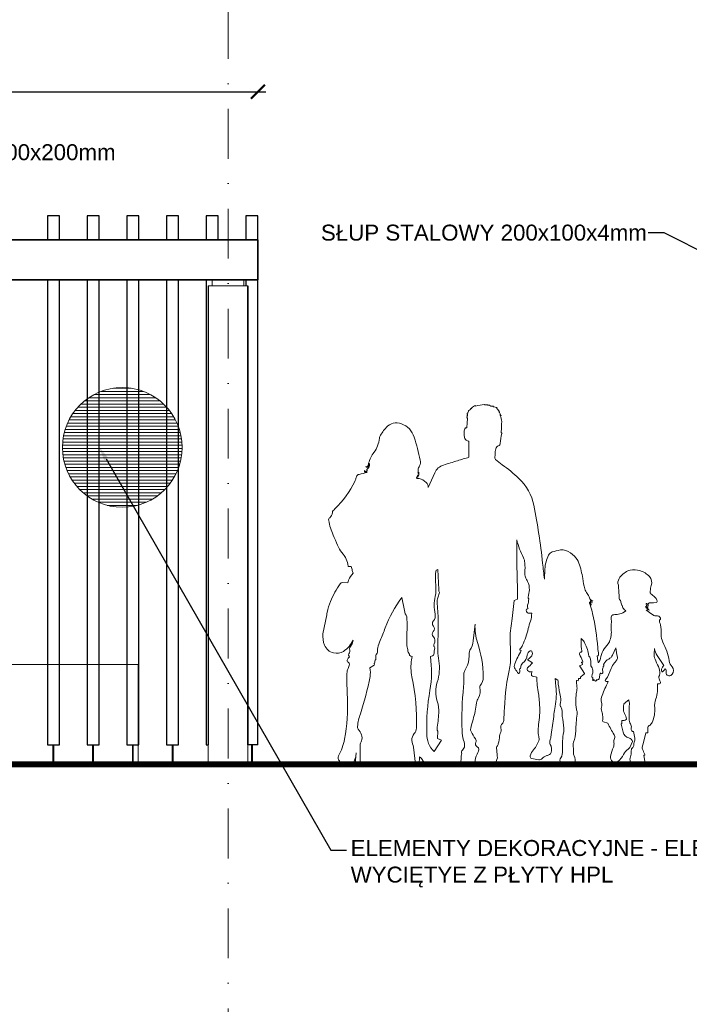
# Model space of a CAD drawing. Header units: millimetres. Extents: x -4186 to -941, y -4992 to -64.
# Tile 11 of 21: x -2747 to -2412, y -2011 to -1517. Entities that reach past the tile are written whole.
import ezdxf
from ezdxf import colors
from ezdxf.entities.mleader import LeaderData, LeaderLine
from ezdxf.math import Vec2, Vec3

# ---------------------------------------------------------------- set-up
doc = ezdxf.new("R2010")
doc.units = ezdxf.units.MM
doc.linetypes.add('DASHDOT', pattern=[1, 0.5, -0.25, 0, -0.25])
for name, color, linetype, lineweight in [('3 Lawka 2', 171, 'Continuous', 18), ('3 osie', 200, 'DASHDOT', 13), ('3 przekrój', 10, 'Continuous', 30), ('3 widok', 151, 'Continuous', 18), ('FIGURE_PERSONE', 252, 'Continuous', 0), ('linie', 4, 'Continuous', 9), ('szraf', 7, 'Continuous', 5), ('Z WYM 1 100', 130, 'Continuous', 20)]:
    doc.layers.add(name, color=color, linetype=linetype, lineweight=lineweight)
doc.layers.add('3 stal 1', color=7, linetype='Continuous', true_color=0x93a5c1)
doc.layers.add('drewno 2', color=43, linetype='Continuous')
doc.styles.add('100 STD', font='ROMANS.shx', dxfattribs={"width": 0.55, "height": 12})
doc.styles.get("Standard").update_dxf_attribs({"font": 'arial.ttf'})
doc.dimstyles.new('100-STD', dxfattribs={"dimscale": 5, "dimtxt": 18, "dimasz": 1.4, "dimexe": 1.6, "dimexo": 6, "dimgap": 1, "dimtad": 1, "dimdec": 1, "dimrnd": 0.5, "dimdsep": 46, "dimtxsty": '100 STD', "dimblk": 'ARCHTICK', "dimcen": 1, "dimdle": 0.8, "dimse1": 1, "dimse2": 1, "dimclrd": 256, "dimclre": 256, "dimclrt": 4, "dimadec": 0, "dimazin": 0, "dimtfac": 1, "dimtdec": 1, "dimtix": 1, "dimtmove": 2, "dimatfit": 3, "dimfxl": 0, "dimtvp": 1, "dimtolj": 1, "dimtzin": 2, "dimarcsym": 0})

# ---------------------------------------------------------------- blocks, each defined once
blk = doc.blocks.new('_ARCHTICK')
at = {"color": 0, "linetype": 'ByBlock', "const_width": 0.15}
blk.add_lwpolyline([(-0.5, -0.5), (0.5, 0.5)], dxfattribs=at)
blk = doc.blocks.new('*D37')
at = {"layer": 'Defpoints', "color": 0, "transparency": 16777216}
for p in [(-2627.96, -1553.2), (-3827.96, -1615.48), (-2627.96, -1615.48)]:
    blk.add_point(p, dxfattribs=at)
at = {"layer": 'Z WYM 1 100', "lineweight": -2, "transparency": 16777216}
blk.add_line((-3831.96, -1553.2), (-2623.96, -1553.2), dxfattribs=at)
at = {"layer": 'Z WYM 1 100', "lineweight": -2, "transparency": 16777216, "xscale": 7, "yscale": 7, "zscale": 7, "rotation": 180}
blk.add_blockref('_ARCHTICK', (-3827.96, -1553.2), dxfattribs=at)
at = {"layer": 'Z WYM 1 100', "lineweight": -2, "transparency": 16777216, "xscale": 7, "yscale": 7, "zscale": 7}
blk.add_blockref('_ARCHTICK', (-2627.96, -1553.2), dxfattribs=at)
at = {"layer": 'Z WYM 1 100', "color": 4, "transparency": 16777216, "insert": (-3227.96, -1542.2), "char_height": 12, "attachment_point": 5, "style": '100 STD'}
blk.add_mtext('\\A1;1200', dxfattribs=at)
blk = doc.blocks.new('people 7')
at = {"layer": 'FIGURE_PERSONE', "color": 252, "linetype": 'Continuous'}
blk.add_lwpolyline([(6723514.29, 5509745.81), (6723514.29, 5509745.81), (6723512.19, 5509736.41, 0.114166), (6723513.13, 5509730.67, 0.238843), (6723517.51, 5509726.87, 0.204919), (6723522.42, 5509727.66, 0.149161), (6723527.2, 5509733.22), (6723526.7, 5509731.4), (6723525.67, 5509729.53, 0.22722), (6723525.6, 5509728.3, -0.169894), (6723525.64, 5509727.62, -0.061268), (6723525.13, 5509726.43, 0.324482), (6723525.24, 5509725.32, -0.441838), (6723525.18, 5509724.68, 0.125046), (6723524.37, 5509723.7, 0.392726), (6723524.84, 5509722.26, -0.292655), (6723525.36, 5509721.28, -0.09929), (6723524.75, 5509719.11, 0.115413), (6723524.16, 5509716.78, 0.017327), (6723524.38, 5509704.85, -0.061138), (6723522.96, 5509684.23, -0.072165), (6723520.07, 5509675.94, 0.320055), (6723520.42, 5509673.48, -0.118431), (6723520.71, 5509672.98, 0.184224), (6723521.58, 5509671.84), (6723523.35, 5509671.72), (6723525.09, 5509671.73, 0.253942), (6723527.51, 5509673.06, 0.125688), (6723528.62, 5509676.38, -0.035364), (6723528.76, 5509677.4), (6723528.3, 5509671.82), (6723530.67, 5509671.82), (6723530.75, 5509679.42), (6723530.67, 5509681.16, -0.100538), (6723530.77, 5509681.77, -0.006044), (6723531.38, 5509683.35, 0.193514), (6723531.38, 5509686.43, 0.077297), (6723529.72, 5509689.23, -0.211847), (6723529.35, 5509690.56, -0.043345), (6723530.8, 5509696.77, 0.031617), (6723535.58, 5509715.15, 0.113916), (6723535.43, 5509719.44), (6723537.58, 5509720.89, 0.398836), (6723537.7, 5509721.43, -0.393043), (6723537.8, 5509721.9, 0.378136), (6723537.99, 5509722.67, -0.386676), (6723538.15, 5509723.32, 0.297792), (6723538.5, 5509724.13, -0.078697), (6723538.48, 5509725.75, -0.182445), (6723538.76, 5509726.26, 0.229188), (6723539.2, 5509727.24, -0.067214), (6723539.42, 5509729.47, -0.043429), (6723540.6, 5509733.03, 0.013566), (6723543.12, 5509739.31, -0.074517), (6723551.33, 5509754.25), (6723552.56, 5509747.91, 0.098641), (6723553.83, 5509744.78), (6723554, 5509740.77), (6723553.84, 5509734.61, 0.007532), (6723553.82, 5509732.97, -0.017559), (6723553.79, 5509732.21, 0.092284), (6723554.16, 5509729.04, -0.111474), (6723554.23, 5509728.16, 0.184345), (6723554.45, 5509727.22, 0.035845), (6723555.02, 5509726.48, -0.29076), (6723555.09, 5509726.05, 0.344976), (6723555.22, 5509725.58, 0.119335), (6723556.42, 5509725.06), (6723556.15, 5509723.53, 0.095986), (6723556.3, 5509715.06, -0.060714), (6723558.53, 5509689.69, -0.205671), (6723557.49, 5509687.01, 0.226899), (6723556.31, 5509683.59, 0.064704), (6723557.15, 5509680.23), (6723558.12, 5509671.82), (6723559.87, 5509671.82), (6723560.07, 5509675.43), (6723560.69, 5509674.98, -0.135416), (6723561.36, 5509674.14, 0.302111), (6723564.33, 5509672.15, 0.232547), (6723564.83, 5509671.82), (6723578.02, 5509671.82), (6723578.02, 5509671.82, 0.267717), (6723580.56, 5509673.37, -0.000857), (6723580.78, 5509676.58, 0.182041), (6723580.88, 5509677.53, -0.258886), (6723581.58, 5509679.2, 0.18685), (6723582.24, 5509680.33, 0.151817), (6723581.76, 5509683.75, -0.039987), (6723581.14, 5509688.46, -0.033236), (6723581.83, 5509710.12, 0.034436), (6723582.02, 5509716.46, -0.147048), (6723582.46, 5509718.15, 0.048898), (6723583.76, 5509720.87, 0.101837), (6723584.64, 5509726.84, -0.152246), (6723584.99, 5509728.23, 0.108877), (6723586.56, 5509732.81), (6723587.51, 5509741.06, 0.088426), (6723588.76, 5509732.02, -0.074784), (6723591.59, 5509714.94, -0.176116), (6723590.13, 5509710.7, 0.231677), (6723589.91, 5509709.77, -0.189912), (6723589.16, 5509704.69, 0.09702), (6723588.29, 5509702.12, -0.036367), (6723586.56, 5509693.97, 0.010619), (6723585.38, 5509689.5, 0.177676), (6723585.56, 5509687.96, 0.040066), (6723587.71, 5509684.41, -0.272239), (6723587.87, 5509682.71, 0.383633), (6723588.56, 5509680.44), (6723589.3, 5509679.99, -0.176127), (6723588.59, 5509676.87, 0.180029), (6723587.63, 5509672.47, 0.295521), (6723588.57, 5509671.82), (6723594.15, 5509671.82, 0.095895), (6723597.34, 5509672.48, 0.238217), (6723598.54, 5509676, -0.015742), (6723598.14, 5509679.66, -0.168245), (6723598.38, 5509680.57, 0.073013), (6723599.04, 5509681.97, 0.07393), (6723599.63, 5509685.86, -0.137482), (6723599.95, 5509686.98, 0.208757), (6723600.33, 5509689.68, -0.286564), (6723600.96, 5509691.86, 0.196189), (6723601.69, 5509693.34, 0.005081), (6723602.05, 5509699.66, -0.041912), (6723604.73, 5509719.95, 0.059784), (6723605.14, 5509724.28), (6723604.85, 5509736.72), (6723605.84, 5509743.9), (6723606.79, 5509752.9), (6723608.44, 5509753.52, 0.013973), (6723608.45, 5509760.31, -0.004131), (6723608.16, 5509777.16), (6723608.11, 5509782.78, 0.052009), (6723611.43, 5509773.98, -0.094495), (6723612.15, 5509771.43, -0.048814), (6723612.1, 5509766.6, 0.131163), (6723612.45, 5509764.36, 0.017539), (6723613.5, 5509762.19, -0.13677), (6723614.38, 5509758.1, -0.052337), (6723613.79, 5509754.51, 0.215812), (6723613.87, 5509753.95), (6723614.1, 5509753.61, -0.050261), (6723613.51, 5509750.54, 0.211373), (6723613.69, 5509749.07, -0.590711), (6723613.44, 5509748.64, 0.19794), (6723612.97, 5509748.46, 0.222953), (6723612.8, 5509748.01, 0.403259), (6723614.49, 5509746.48), (6723615.53, 5509746.51, -0.085484), (6723614.93, 5509742.67, 0.021482), (6723613.84, 5509738.92, -0.042325), (6723611.07, 5509730.72, -0.092508), (6723609.72, 5509728.72, 0.525491), (6723609.79, 5509728.33), (6723610.41, 5509728.05, 0.04144), (6723607.14, 5509721.42, 0.227037), (6723607.31, 5509718.99, 0.073822), (6723609.09, 5509716.71, 0.489763), (6723609.36, 5509716.75, 0.174904), (6723609.6, 5509718.22, -0.133144), (6723609.66, 5509718.99, -0.192657), (6723609.8, 5509719.14, 0.294759), (6723610.1, 5509719.65, -0.23306), (6723611.06, 5509721.83, 0.183423), (6723613.38, 5509725.94, -0.251432), (6723614.84, 5509727.88, -0.372749), (6723615.54, 5509727.68, -0.297835), (6723615.54, 5509725.53, -0.112133), (6723613.79, 5509723.83, 0.561553), (6723613.79, 5509723.27), (6723615.94, 5509721.95, -0.006738), (6723613.54, 5509719.51, 0.267409), (6723613.32, 5509718.72, 0.341398), (6723614.93, 5509717.48), (6723615.85, 5509717.48, 0.136704), (6723615.38, 5509716.15, 0.360865), (6723615.92, 5509715.4), (6723618.09, 5509714.85, 0.036226), (6723618.17, 5509712.03, 0.01537), (6723618.77, 5509707.63, -0.030645), (6723619.47, 5509700.89, -0.014901), (6723619.52, 5509697.33, -0.032894), (6723619.12, 5509692.59, 0.031341), (6723618.76, 5509688.39, 0.05653), (6723619.02, 5509685.55), (6723619.31, 5509684.14, -0.105655), (6723616.45, 5509679.02, 0.114477), (6723614.8, 5509675.94, 0.41582), (6723615.5, 5509674.73, 0.031593), (6723619.02, 5509674.03, 0.240825), (6723620.66, 5509674.61, -0.123483), (6723622.95, 5509676.07, 0.029025), (6723624.38, 5509676.64, 0.221389), (6723625.21, 5509677.63, 0.194965), (6723624.71, 5509681.65, -0.217702), (6723624.57, 5509683.48, 0.050653), (6723625.01, 5509685.23), (6723625.38, 5509687.69, 0.011578), (6723626.56, 5509696.53, -0.019804), (6723627.15, 5509700.42, 0.074112), (6723627.55, 5509710.31), (6723627.14, 5509714.16), (6723628.54, 5509713.35, 0.012207), (6723628.71, 5509711.46, 0.022342), (6723629.73, 5509705.17, -0.109447), (6723629.69, 5509701.47, 0.176268), (6723629.81, 5509700.45, 0.010186), (6723630.1, 5509699.89, -0.12671), (6723630.53, 5509698.26, 0.049744), (6723631.11, 5509692.66, -0.096787), (6723631.17, 5509686.53, 0.040512), (6723630.74, 5509682.3, 0.021106), (6723630.81, 5509678.6, -0.140887), (6723630.02, 5509675.01, 0.160591), (6723629.53, 5509673.85, 0.400099), (6723631.14, 5509671.96, 0.047401), (6723636.13, 5509671.92, 0.321769), (6723636.81, 5509672.5, 0.188312), (6723636.49, 5509675.92, -0.124345), (6723636.22, 5509677.68, 0.070657), (6723636.1, 5509680.37, -0.133042), (6723636.28, 5509682.66, 0.080783), (6723637.33, 5509688.31, -0.031371), (6723638.04, 5509696.65, 0.114452), (6723637.9, 5509698.29, -0.044564), (6723637.47, 5509700.21, -0.085468), (6723637.77, 5509707.51, 0.07666), (6723637.92, 5509710.13), (6723637.67, 5509712.67), (6723637.66, 5509713.2, -0.086459), (6723638.46, 5509713.13, 0.392322), (6723638.58, 5509713.19, 0.11312), (6723638.67, 5509714.03, -0.369776), (6723638.81, 5509714.25, -0.137134), (6723639.38, 5509714.25, 0.583766), (6723639.73, 5509714.61, -0.27659), (6723639.85, 5509715.05, -0.051131), (6723641.48, 5509716.32, 0.41657), (6723641.59, 5509716.76), (6723639.31, 5509720.35, -0.609693), (6723639.42, 5509720.67, 0.1285), (6723640.64, 5509721.16, 0.30554), (6723640.72, 5509721.4, 0.212606), (6723640.22, 5509722.02, -0.769758), (6723640.29, 5509722.35), (6723640.82, 5509722.37, 0.164309), (6723640.71, 5509723.02, -0.035766), (6723639.26, 5509726.24, -0.490339), (6723639.93, 5509727.31, 0.203482), (6723640.31, 5509727.52, 0.216036), (6723640.4, 5509727.89, -0.042584), (6723639.96, 5509732.31), (6723639.93, 5509734.04, -0.084122), (6723641.43, 5509732.32, -0.101897), (6723643.6, 5509726.27), (6723643.74, 5509725.25), (6723644.04, 5509725.2, -0.060523), (6723644.39, 5509724.45, -0.105604), (6723644.75, 5509721.1, 0.188901), (6723645.05, 5509720.04, -0.171247), (6723645.79, 5509717.67, -0.082866), (6723645.51, 5509716.27, 0.149811), (6723645.4, 5509714.72, 0.652481), (6723645.72, 5509714.66), (6723645.8, 5509714.77, -0.072043), (6723645.78, 5509714.37, 0.03795), (6723645.69, 5509713.48, 0.421664), (6723645.9, 5509713.27, 0.268635), (6723646.34, 5509713.53), (6723646.43, 5509713.67), (6723646.5, 5509713.55, 0.27712), (6723646.85, 5509713.02, 0.511432), (6723647.65, 5509713.45, -0.491061), (6723647.97, 5509713.65, 0.472423), (6723648.85, 5509714.12), (6723649.36, 5509716.8, -0.236288), (6723649.81, 5509716.68, 0.383277), (6723650.42, 5509716.7, 0.229884), (6723650.71, 5509717.44), (6723650.58, 5509718.89, -0.061463), (6723651.15, 5509720.52, 0.233299), (6723651.15, 5509721.03, -0.245075), (6723651.16, 5509721.41, -0.146146), (6723653.66, 5509723.87, 0.160109), (6723655.55, 5509725.84), (6723657.23, 5509729.34, 0.033205), (6723657.91, 5509724.84, -0.20908), (6723657.64, 5509723.45, -0.024845), (6723656.51, 5509721.99, 0.07803), (6723654.77, 5509719.15), (6723652.96, 5509714.84), (6723652.37, 5509714.09), (6723651.84, 5509713.18, 0.277253), (6723652.42, 5509712.77), (6723653.44, 5509712.69, 0.028565), (6723650.32, 5509705.82, 0.157503), (6723650.12, 5509702.37, -0.136486), (6723650.08, 5509700.09, 0.144999), (6723650.08, 5509698.57, -0.038469), (6723650.62, 5509696.07, -0.067399), (6723650.62, 5509693.31, 0.376217), (6723650.99, 5509692.74), (6723653.23, 5509692.13, 0.035579), (6723656.31, 5509686.45, -0.252503), (6723656.45, 5509684.5, 0.153666), (6723656.21, 5509682.45, -0.13648), (6723655.98, 5509680.29, 0.069095), (6723654.57, 5509675.79, 0.262147), (6723655.57, 5509673.1, 0.366639), (6723658.16, 5509673.1, 0.102862), (6723660.97, 5509676.7, -0.134775), (6723663.3, 5509679.32, 0.140112), (6723664.04, 5509680.18), (6723665.36, 5509682.99, 0.302844), (6723663.63, 5509684.81, -0.289185), (6723660.72, 5509687.72), (6723659.84, 5509691.68), (6723660.16, 5509691.96, -0.015615), (6723660.08, 5509693.15, -0.42976), (6723660.32, 5509693.4, 0.130117), (6723662.29, 5509693.89, 0.317154), (6723662.42, 5509694.17, 0.08909), (6723661.49, 5509696.84, -0.136282), (6723660.87, 5509699.34, -0.017439), (6723660.94, 5509700.46), (6723661.06, 5509701.69, -0.000206), (6723662.03, 5509702.47), (6723663.58, 5509703.71, 0.191301), (6723663.73, 5509702.69, -0.205451), (6723663.89, 5509701.44, 0.090649), (6723663.75, 5509699.97, -0.041498), (6723663.75, 5509699.14, 0.023871), (6723663.72, 5509698.18, -0.008553), (6723663.7, 5509694.22, 0.147004), (6723664.37, 5509691.78, -0.174181), (6723664.81, 5509689.8, 0.1363), (6723665.02, 5509688.35, 0.250044), (6723665.36, 5509688.08), (6723665.91, 5509687.98, -0.016027), (6723666.5, 5509684.69, -0.126919), (6723666.29, 5509682.76, 0.091845), (6723666.07, 5509681.51, -0.108082), (6723665.9, 5509680.69, -0.107248), (6723665.49, 5509680.14, 0.062355), (6723665.19, 5509679.8, 0.178652), (6723664.77, 5509678.14, -0.121653), (6723664.39, 5509675.42, 0.173311), (6723664.31, 5509673.14, 0.170934), (6723665.66, 5509671.82), (6723670.67, 5509671.82, 0.349154), (6723671.51, 5509673.1), (6723671.08, 5509676.23, -0.873106), (6723671.24, 5509676.39, 0.774941), (6723671.48, 5509676.56, 0.018824), (6723670.27, 5509679.23, -0.188214), (6723670.18, 5509680.26), (6723670.84, 5509682.53), (6723671.95, 5509687.33, -0.076328), (6723672.61, 5509687.29, 0.403212), (6723672.9, 5509687.47, 0.110199), (6723672.96, 5509689.64, -0.341991), (6723673.62, 5509690.96, 0.175237), (6723675.1, 5509692.45, 0.131063), (6723676.36, 5509699.77, -0.115702), (6723676.98, 5509704.15, 0.085696), (6723677.72, 5509707.78), (6723677.83, 5509711.57, -0.05382), (6723678.46, 5509711.57, 0.549021), (6723679.17, 5509712.47, -0.020041), (6723678.5, 5509714.71, -0.210012), (6723678.68, 5509715.8, 0.123649), (6723678.88, 5509716.37, 0.135564), (6723678.18, 5509720.16, -0.015657), (6723676.53, 5509723.85, -0.114461), (6723676.12, 5509726.32), (6723676.3, 5509729.07, 0.13012), (6723677.55, 5509725.66), (6723679.96, 5509722.19), (6723680.97, 5509720.67, 0.059652), (6723680.24, 5509719.83, 0.121145), (6723679.73, 5509718.46, 0.215567), (6723679.97, 5509717.69, 0.444515), (6723680.47, 5509717.69, 0.0142), (6723681.02, 5509718.33), (6723681.54, 5509718.99, -0.324213), (6723682.03, 5509718.14, 0.075326), (6723682.1, 5509716.64, 0.356837), (6723683.42, 5509715.56, 0.233721), (6723685.03, 5509716.36, 0.352564), (6723684.95, 5509719.95, -0.132969), (6723683.52, 5509723.02, 0.07571), (6723680.43, 5509732.22, -0.123711), (6723679.54, 5509736.06, 0.034064), (6723679.31, 5509740.77, 0.117045), (6723678.82, 5509742.1, -0.406277), (6723679.06, 5509743.38, 0.346821), (6723679.25, 5509744, 0.14976), (6723678.46, 5509745, 0.199233), (6723677.11, 5509745.28, -0.17479), (6723675.96, 5509745.47, -0.037564), (6723673.13, 5509747.32), (6723672.15, 5509748.08, -0.226542), (6723673.13, 5509748.25), (6723673.71, 5509748.09, 0.18702), (6723672.6, 5509748.84, -0.266525), (6723672, 5509749.39), (6723671.85, 5509749.86, 0.176887), (6723672.67, 5509749.24), (6723673.09, 5509749.12, -0.098878), (6723672.48, 5509749.81, -0.112369), (6723672.13, 5509750.97, -0.79619), (6723672.71, 5509751.15, -0.04896), (6723673.03, 5509750.46, -0.111232), (6723673.07, 5509750.11), (6723673.05, 5509749.95, 0.290016), (6723673.18, 5509750.69, -0.246465), (6723673.25, 5509751.33), (6723673.41, 5509751.58), (6723673.68, 5509751.46, -0.594596), (6723673.8, 5509751.67), (6723675.83, 5509751.66), (6723677.14, 5509751.81, 0.350191), (6723677.51, 5509753.02, 0.128741), (6723676.42, 5509754.51, -0.004249), (6723674.41, 5509756.16, -0.228605), (6723674.2, 5509756.64), (6723674.26, 5509758.9, -0.012581), (6723674.69, 5509760.19, 0.282117), (6723673.76, 5509764.66, 0.133975), (6723669.02, 5509767.58, 0.113853), (6723664.28, 5509767.85, 0.071214), (6723663.03, 5509767.45, 0.136161), (6723658.8, 5509763.71, 0.230427), (6723658.4, 5509760.42, -0.069312), (6723658.44, 5509760.2, 0.010083), (6723658.79, 5509755.46, -0.02939), (6723658.85, 5509753.63, 0.270084), (6723659.1, 5509753.18, -0.233887), (6723659.58, 5509752.43, 0.099754), (6723660.18, 5509750.56, -0.077383), (6723660.37, 5509750.05, 0.155955), (6723661.27, 5509748.44), (6723662.04, 5509747.72, -0.111569), (6723659.15, 5509746.19, -0.066228), (6723656.58, 5509745.85, 0.091937), (6723655.63, 5509745.68, 0.367145), (6723654.8, 5509744.16, -0.087919), (6723654.87, 5509741.26, 0.067679), (6723654.84, 5509738.7, -0.130893), (6723653.95, 5509732.38, -0.088357), (6723653.33, 5509731.42, 0.134633), (6723649.5, 5509724.14, -0.082857), (6723648.72, 5509722.21, -0.678936), (6723648.39, 5509722.26), (6723648.25, 5509722.91), (6723647.91, 5509725.38, 0.295773), (6723648.44, 5509725.53, 0.223208), (6723648.62, 5509726.16, -0.018754), (6723648.23, 5509729.35, 0.032664), (6723645.68, 5509746.31, 0.034867), (6723644.41, 5509750.65), (6723644.14, 5509751.37), (6723644.19, 5509751.92, -0.055206), (6723644.7, 5509751.19, -0.086735), (6723644.85, 5509750.75), (6723644.89, 5509750.48, 0.201829), (6723644.94, 5509750.89), (6723644.54, 5509752.3), (6723645.61, 5509751.61, 0.00486), (6723644.62, 5509752.56, -0.763184), (6723644.74, 5509752.8), (6723645.83, 5509752.56, -0.291403), (6723644.11, 5509754.13, 0.104131), (6723643.01, 5509756.28, -0.104519), (6723641.84, 5509758.58, -0.029074), (6723640.78, 5509763.66, 0.046382), (6723638.91, 5509771.33, 0.117225), (6723636.75, 5509774.72, 0.095596), (6723632.41, 5509777.57, 0.149994), (6723629.71, 5509777.82, 0.018744), (6723625.7, 5509776.83, 0.214805), (6723623.83, 5509775.25, 0.098482), (6723622.09, 5509768.36), (6723621.83, 5509763.45, -0.002254), (6723620.94, 5509771.34, 0.021737), (6723616.58, 5509799.9, 0.156349), (6723609.21, 5509813.22, 0.035772), (6723600.96, 5509819.95, -0.027333), (6723597.64, 5509822.56, -0.224875), (6723597.38, 5509823.17), (6723597.45, 5509825.13, -0.057572), (6723597.8, 5509827.88, -0.244591), (6723599.12, 5509829.37, 0.29362), (6723599.95, 5509830.5, -0.059549), (6723600.85, 5509835.44, 0.504818), (6723600.61, 5509835.76), (6723600.38, 5509835.76), (6723600.46, 5509836.37, 0.0244), (6723600.69, 5509841.3, 0.111951), (6723599.98, 5509844.4), (6723599.82, 5509844.72, -0.192159), (6723600.15, 5509844.57), (6723600.47, 5509844.24), (6723599.59, 5509845.75), (6723599.25, 5509846.34), (6723599.62, 5509846.28), (6723598.25, 5509847.77), (6723598.2, 5509848.11), (6723598.46, 5509848.25), (6723597.9, 5509848.25, 0.110346), (6723597.03, 5509848.57), (6723596.65, 5509848.62), (6723596.42, 5509848.8), (6723596.59, 5509849.03), (6723595.37, 5509849.03), (6723594.79, 5509849.33), (6723594.9, 5509849.52), (6723593.71, 5509849.49), (6723593.82, 5509849.67), (6723592.32, 5509849.67), (6723592.21, 5509849.82), (6723588.82, 5509849.31), (6723587.68, 5509849.01), (6723587.68, 5509849.23, 0.172619), (6723586, 5509848.13), (6723585.58, 5509847.58), (6723585.42, 5509847.86), (6723585.1, 5509847.34, -0.347356), (6723584.6, 5509846.89), (6723584.26, 5509846.86, -0.225257), (6723583.67, 5509845.27, 0.422295), (6723583.67, 5509844.92, -0.447633), (6723583.64, 5509844.22, 0.333208), (6723583.55, 5509843.87, -0.29416), (6723583.47, 5509843.42, 0.109732), (6723583.38, 5509843.26), (6723583.35, 5509843.15, -0.136387), (6723583.58, 5509843.23), (6723583.71, 5509843.24, -0.035353), (6723583.65, 5509840.92), (6723583.39, 5509838.23, 0.410773), (6723582.51, 5509837.81, 0.141215), (6723582.23, 5509833.47, 0.154777), (6723582.84, 5509832.42, 0.108666), (6723584.26, 5509831.6, -0.326712), (6723584.53, 5509831.23), (6723584.53, 5509823.67, 0.003423), (6723578.83, 5509821.95, -0.000585), (6723571.94, 5509819.84, 0.216909), (6723567.59, 5509815.99), (6723564.33, 5509808.67, 0.212701), (6723563.33, 5509811.26, 0.145154), (6723559.92, 5509813.11, 0.068823), (6723558.8, 5509813.19, -0.608667), (6723558.65, 5509813.43, 0.068384), (6723558.97, 5509814.14), (6723559.19, 5509814.92, -0.18125), (6723559.36, 5509814.11), (6723559.31, 5509813.75, 0.105593), (6723559.74, 5509815.17, 0.257433), (6723559.5, 5509815.71, -0.195328), (6723559.33, 5509816), (6723559.29, 5509816.28, 0.28794), (6723559.67, 5509815.87), (6723559.88, 5509815.82, -0.255577), (6723559.35, 5509817.35, -0.080481), (6723560.06, 5509819.41, 0.179606), (6723560.44, 5509822.23, 0.019204), (6723557.42, 5509833.59, 0.235642), (6723551.07, 5509840.27, 0.299881), (6723543.67, 5509838.5, 0.072515), (6723540.47, 5509833.9, 0.09111), (6723540.23, 5509833.07, -0.136447), (6723537.52, 5509826.11, 0.092966), (6723534.86, 5509820.71, 0.0174), (6723534.5, 5509819.22, -0.527497), (6723533.87, 5509818.95), (6723533.59, 5509819.13, 0.690457), (6723534.66, 5509819.01, 0.033164), (6723534.93, 5509819.64, 0.081834), (6723535.07, 5509820.46, -0.894558), (6723535.26, 5509820.48, -0.316202), (6723534.13, 5509817.81, 0.423238), (6723534.04, 5509817.37, -0.415048), (6723533.9, 5509816.69, -0.078847), (6723533.48, 5509816.5, -0.475929), (6723533.03, 5509816.83), (6723533.01, 5509817.1, 0.587748), (6723533.26, 5509816.33), (6723534.13, 5509816.16, -0.016675), (6723530.18, 5509815.21, 0.139394), (6723529.45, 5509814.83, 0.171625), (6723528.6, 5509813.17, -0.057942), (6723528.42, 5509812.49, -0.019596), (6723528.11, 5509811.75, -0.093168), (6723518.22, 5509798.2, 0.036955), (6723517.36, 5509797.26, 0.147907), (6723516.98, 5509796.28, -0.205659), (6723515.66, 5509793.79, 0.271365), (6723515.14, 5509792.41, 0.065009), (6723517.35, 5509785.18, -0.01349), (6723519.5, 5509780.12, 0.089386), (6723521.67, 5509776.59, -0.082643), (6723523.8, 5509773.23, -0.052013), (6723524.83, 5509769.85, 0.358948), (6723525.1, 5509769.63), (6723526.33, 5509769.63, 0.026798), (6723526.82, 5509767.72), (6723527.26, 5509766.3, 0.10551), (6723525.01, 5509762.86), (6723524.53, 5509761.62), (6723521.83, 5509761.72, 0.222174), (6723520.82, 5509761.13, 0.049623), (6723516.01, 5509752.39, 0.056897), (6723514.36, 5509746.89, 0.05385), (6723514.29, 5509745.81)], format="xyb", close=True, dxfattribs=at)
blk.add_lwpolyline([(6723567.31, 5509678.12, -0.225645), (6723563.75, 5509687.01, -0.054803), (6723565.2, 5509708.36, 0.083676), (6723565.42, 5509725.06), (6723566.5, 5509725.43, 0.279886), (6723567.13, 5509726.17, 0.006806), (6723567.58, 5509729.39, 0.227024), (6723567.38, 5509729.99, -0.340298), (6723567.23, 5509731.31, 0.333985), (6723566.86, 5509734.97, -0.392932), (6723566.87, 5509737.47, 0.388671), (6723566.9, 5509740.12, -0.382283), (6723566.9, 5509742.69, 0.243601), (6723567.78, 5509746.11, -0.113325), (6723567.78, 5509754.88, 0.088329), (6723568.08, 5509760.78, -0.073552), (6723568.22, 5509767.89), (6723569.14, 5509768.19), (6723569.58, 5509758.22, 0.089737), (6723569.92, 5509756.74), (6723569.04, 5509754.18, 0.106134), (6723568.76, 5509751.73, -0.037132), (6723569.12, 5509733.28, 0.05199), (6723569.64, 5509722.96, -0.115102), (6723568.84, 5509712.49, 0.152894), (6723568.83, 5509703, -0.088856), (6723569.56, 5509697.15, -0.027329), (6723568.71, 5509689.16, 0.2655), (6723569.07, 5509688.18), (6723569.03, 5509684.62), (6723571.01, 5509683.7), (6723567.31, 5509678.12)], format="xyb", dxfattribs=at)

msp = doc.modelspace()

# ---------------------------------------------------------------- hatches: boundary and pattern name
at = {"layer": 'szraf', "lineweight": 5, "ltscale": 1.5, "true_color": 0x991b1e, "transparency": 33554597}
h = msp.add_hatch(dxfattribs=at)
h.set_pattern_fill('LINE', color=244, scale=0.5)
h.set_pattern_definition([(0, (-140.848, 0), (0, 1.5875), [])])
edge = h.paths.add_edge_path()
edge.add_arc((-2695.96, -1731.48), 30, 0, 360)

# ---------------------------------------------------------------- linework, layer by layer
msp.add_line((-2632.96, -1880.48), (-2632.96, -1650.48))
for points in [[(-2652.96, -1650.48), (-2652.96, -1880.48)], [(-2632.96, -1650.48), (-2632.96, -1880.48)]]:
    msp.add_lwpolyline(points)
at = {"layer": '3 Lawka 2'}
msp.add_lwpolyline([(-2987.96, -1890.28), (-2987.96, -1840.28), (-2687.96, -1840.28), (-2687.96, -1890.28)], dxfattribs=at)
at = {"layer": '3 osie', "ltscale": 50}
msp.add_lwpolyline([(-2642.96, -1010.67), (-2642.96, -2488.33)], dxfattribs=at)
at = {"layer": '3 przekrój', "const_width": 3}
msp.add_lwpolyline([(-2084.81, -1890.28), (-3885.51, -1890.28)], dxfattribs=at)
at = {"layer": '3 stal 1', "color": 5}
for points in [[(-2730.46, -1880.48, 1, 1, 0), (-2730.46, -1890.48, 1, 1, 0)], [(-2710.56, -1880.48, 1, 1, 0), (-2710.56, -1890.48, 1, 1, 0)], [(-2690.66, -1880.48, 1, 1, 0), (-2690.66, -1890.48, 1, 1, 0)], [(-2670.76, -1880.48, 1, 1, 0), (-2670.76, -1890.48, 1, 1, 0)], [(-2630.96, -1880.48, 1, 1, 0), (-2630.96, -1890.48, 1, 1, 0)]]:
    msp.add_lwpolyline(points, format="xyseb", dxfattribs=at)
at = {"layer": '3 widok'}
for points in [[(-2650.96, -1650.48), (-2650.96, -1647.48)], [(-2634.96, -1650.48), (-2634.96, -1647.48)], [(-3885.51, -1890.28), (-2149.63, -1890.28)]]:
    msp.add_lwpolyline(points, dxfattribs=at)
msp.add_lwpolyline([(-2632.96, -1650.48), (-2652.96, -1650.48), (-2652.96, -1890.28), (-2632.96, -1890.28)], close=True, dxfattribs=at)
at = {"layer": 'drewno 2'}
for points in [[(-2727.46, -1627.48), (-2727.46, -1615.48), (-2733.46, -1615.48), (-2733.46, -1627.48), (-2727.46, -1627.48)], [(-2707.56, -1627.48), (-2707.56, -1615.48), (-2713.56, -1615.48), (-2713.56, -1627.48), (-2707.56, -1627.48)], [(-2687.66, -1627.48), (-2687.66, -1615.48), (-2693.66, -1615.48), (-2693.66, -1627.48), (-2687.66, -1627.48)], [(-2667.76, -1627.48), (-2667.76, -1615.48), (-2673.76, -1615.48), (-2673.76, -1627.48), (-2667.76, -1627.48)], [(-2647.86, -1627.48), (-2647.86, -1615.48), (-2653.86, -1615.48), (-2653.86, -1627.48), (-2647.86, -1627.48)], [(-2627.96, -1627.48), (-2627.96, -1615.48), (-2633.96, -1615.48), (-2633.96, -1627.48), (-2627.96, -1627.48)], [(-2733.46, -1880.48), (-2727.46, -1880.48), (-2727.46, -1647.48), (-2733.46, -1647.48)], [(-2713.56, -1880.48), (-2707.56, -1880.48), (-2707.56, -1647.48), (-2713.56, -1647.48)], [(-2693.66, -1880.48), (-2687.66, -1880.48), (-2687.66, -1647.48), (-2693.66, -1647.48)], [(-2673.76, -1880.48), (-2667.76, -1880.48), (-2667.76, -1647.48), (-2673.76, -1647.48)]]:
    msp.add_lwpolyline(points, close=True, dxfattribs=at)
for points in [[(-3224.96, -1627.48), (-2627.96, -1627.48), (-2627.96, -1647.48), (-3205.06, -1647.48)], [(-3205.06, -1647.48), (-2627.96, -1647.48), (-2627.96, -1627.48), (-3224.96, -1627.48)], [(-2627.96, -1880.48), (-2627.96, -1627.48), (-2633.96, -1627.48)], [(-2647.96, -1647.48), (-2653.96, -1647.48), (-2653.86, -1880.48), (-2652.96, -1880.48)], [(-2633.96, -1647.48), (-2633.96, -1650.48)], [(-2627.96, -1880.48), (-2632.96, -1880.48)]]:
    msp.add_lwpolyline(points, dxfattribs=at)
at = {"layer": 'linie', "color": 4}
msp.add_circle((-2695.96, -1731.48), 30, dxfattribs=at)

# ---------------------------------------------------------------- block references
at = {"color": 3, "linetype": 'Continuous', "xscale": 1.013258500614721, "yscale": 1.013258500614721, "zscale": 1.013258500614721}
msp.add_blockref('people 7', (-6815251.38, -5584612.1), dxfattribs=at)

# ---------------------------------------------------------------- dimensions: what is measured, and where the dimension line sits
at = {"layer": 'Z WYM 1 100'}
dim = msp.add_linear_dim(base=(-2627.96, -1553.2), p1=(-3827.96, -1615.48), p2=(-2627.96, -1615.48), dimstyle='100-STD', dxfattribs=at)
dim.commit()
dim.dimension.update_dxf_attribs({"geometry": '*D37', "text_midpoint": (-3227.96, -1542.2)})

# ---------------------------------------------------------------- leaders
ml = msp.add_multileader_mtext('Standard', dxfattribs=at)
ml.set_content('BELKA Z DREWNA KVH 100x200mm', color=256)
ml.set_leader_properties()
ml.build(insert=Vec2(0, 0))
ml.multileader.update_dxf_attribs({"arrow_head_size": 7})
ctx = ml.context
ctx.base_point, ctx.char_height, ctx.arrow_head_size, ctx.plane_origin = Vec3(-2890.7, -1583.59), 8, 7, Vec3(-139398.19, 3383.25)
notes = []
notes.append((ctx, [(0, (1, 1, 0), (-2898.7, -1583.59), (1, 0), 8, [(0, [(-2962.96, -1636.31)], 0, [])])]))
ctx.mtext.insert, ctx.mtext.width = Vec3(-2888.7, -1579.52), 311.1235
ml = msp.add_multileader_mtext('Standard', dxfattribs=at)
ml.set_content('SŁUP STALOWY 200x100x4mm', color=256)
ml.set_leader_properties()
ml.build(insert=Vec2(0, 0))
ml.multileader.update_dxf_attribs({"arrow_head_size": 7})
ctx = ml.context
ctx.base_point, ctx.char_height, ctx.arrow_head_size, ctx.plane_origin = Vec3(-2598.4, -1623.9), 8, 7, Vec3(-138803.02, 3366.8)
notes.append((ctx, [(0, (1, 1, 0), (-2424.41, -1623.9), (-1, 0), 8, [(0, [(-2367.78, -1652.76)], 0, [])])]))
ctx.mtext.insert, ctx.mtext.width = Vec3(-2596.4, -1619.83), 311.1235
ml = msp.add_multileader_mtext('Standard', dxfattribs=at)
ml.set_content('SŁUP STALOWY 200x100x4mm', color=256)
ml.set_leader_properties()
ml.build(insert=Vec2(0, 0))
ml.multileader.update_dxf_attribs({"arrow_head_size": 7})
ctx = ml.context
ctx.base_point, ctx.char_height, ctx.arrow_head_size, ctx.plane_origin = Vec3(-2961.23, -1710.48), 8, 7, Vec3(-139468.72, 3256.37)
notes.append((ctx, [(0, (1, 1, 0), (-2969.23, -1710.48), (1, 0), 8, [(0, [(-3033.49, -1763.2)], 0, [])])]))
ctx.mtext.insert, ctx.mtext.width = Vec3(-2959.23, -1706.41), 311.1235
ml = msp.add_multileader_mtext('Standard', dxfattribs=at)
ml.set_content('ELEMENTY DEKORACYJNE - ELEMENTY \\PWYCIĘTYE Z PŁYTY HPL', color=256)
ml.set_leader_properties()
ml.build(insert=Vec2(0, 0))
ml.multileader.update_dxf_attribs({"arrow_head_size": 7})
ctx = ml.context
ctx.base_point, ctx.char_height, ctx.arrow_head_size, ctx.plane_origin = Vec3(-2583.51, -1933.44), 8, 7, Vec3(-139142.79, 3288.38)
notes.append((ctx, [(0, (1, 1, 0), (-2591.51, -1933.44), (1, 0), 8, [(0, [(-2707.56, -1731.19)], 0, [])])]))
ctx.mtext.insert, ctx.mtext.width = Vec3(-2581.51, -1928.27), 311.1235
for ctx, leaders in notes:
    for number, flags, end, landing, length, lines in leaders:
        leader = LeaderData()
        leader.index, (leader.has_last_leader_line, leader.has_dogleg_vector, leader.attachment_direction) = number, flags
        leader.last_leader_point, leader.dogleg_vector, leader.dogleg_length = Vec3(end), Vec3(landing), length
        for number, points, colour, breaks in lines:
            line = LeaderLine()
            line.index, line.vertices, line.color, line.breaks = number, Vec3.list(points), colors.encode_raw_color(colour), breaks
            leader.lines.append(line)
        ctx.leaders.append(leader)

doc.saveas('drawing.dxf')
